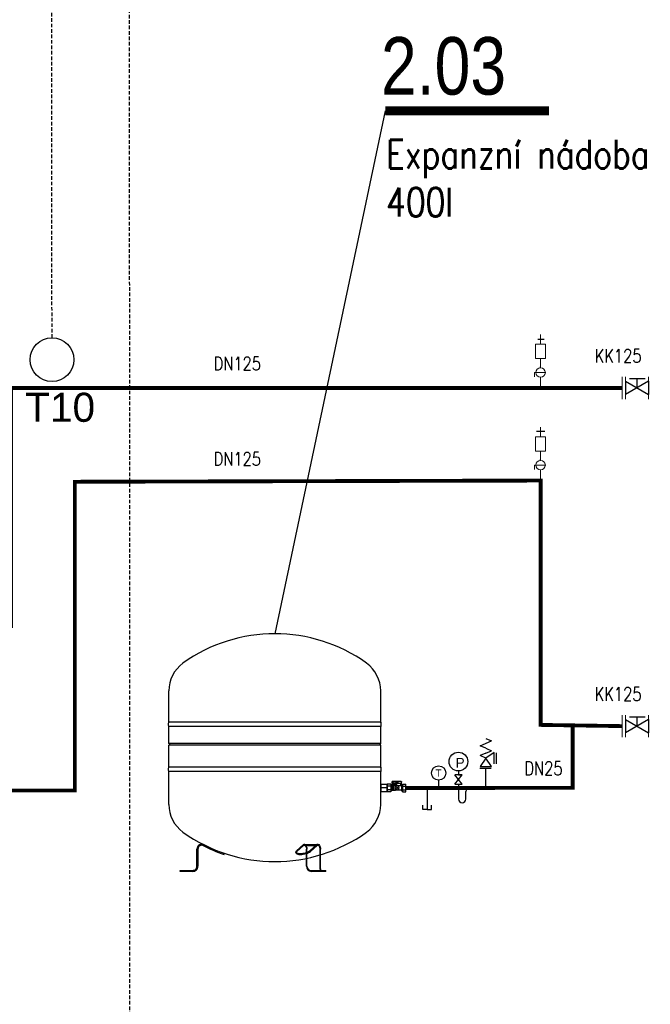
# Model space of a CAD drawing. Header units: millimetres. Extents: x 16 to 2801, y 7797 to 8217.
# Tile 14 of 18: x 2464 to 2508, y 7976 to 8043. Entities that reach past the tile are written whole.
import ezdxf
from ezdxf.enums import TextEntityAlignment as Align

# ---------------------------------------------------------------- set-up
doc = ezdxf.new("R2010")
doc.units = ezdxf.units.MM
doc.linetypes.add('DASHED', pattern=[19.05, 12.7, -6.35])
doc.linetypes.add('ČÁRKOVANÁ2', pattern=[0.375, 0.25, -0.125])
for name, color, linetype in [('ARMATURY', 7, 'Continuous'), ('G armatury', 7, 'Continuous'), ('G_armatury', 7, 'Continuous'), ('NWT_UT_POZICE', 32, 'Continuous'), ('NWT_UT_PRIV', 1, 'Continuous'), ('NWT_UT_TEXT', 90, 'Continuous'), ('NWT_UT_ZARIZENI', 4, 'Continuous'), ('NWT_UT_ZARIZENÍ', 4, 'Continuous'), ('NWT_UT_ZPÁT', 150, 'DASHED'), ('Přístroje MaR', 1, 'Continuous'), ('UT_TEXT', 90, 'Continuous')]:
    doc.layers.add(name, color=color, linetype=linetype)
doc.layers.add('G-TECHOLOGIE', color=6, linetype='Continuous', lineweight=20)
doc.layers.add('NEKO_armatury', color=7, linetype='Continuous', lineweight=25)
doc.styles.add('ARIAL', font='arial.ttf', dxfattribs={"width": 0.8})
doc.styles.add('ROMANS', font='romans.shx', dxfattribs={"width": 0.8})
doc.styles.get("Standard").update_dxf_attribs({"font": 'arial.ttf'})

# ---------------------------------------------------------------- blocks, each defined once
blk = doc.blocks.new('MKoprava')
at = {"layer": 'NWT_UT_ZARIZENI', "color": 2, "extrusion": (0, 1, 0)}
for p, q in [((259778.8, 68565), (259778.8, 68599.7)), ((259793.7, 68599.7), (259778.8, 68599.7)), ((259793.7, 68591), (259778.8, 68591)), ((259793.7, 68599.7), (259793.7, 68565)), ((259794, 68597.1), (259795.9, 68597.1)), ((259796.3, 68568), (259796.3, 68596.7)), ((259796.3, 68592.1), (259819, 68592.1)), ((259797.7, 68595.2), (259797.7, 68609.7)), ((259800.7, 68595.2), (259797.7, 68595.2)), ((259800.2, 68612.2), (259840.7, 68612.2)), ((259800.7, 68595.2), (259800.7, 68600.2)), ((259802.7, 68602.2), (259840.7, 68602.2)), ((259813.7, 68610.1), (259821.7, 68610.1)), ((259813.7, 68606.1), (259813.7, 68610.1)), ((259813.7, 68606.1), (259821.7, 68606.1)), ((259816.9, 68606.1), (259816.9, 68610.1)), ((259818.4, 68606.1), (259818.4, 68610.1)), ((259819.4, 68592.4), (259819.7, 68592.8)), ((259820.1, 68593.1), (259823.6, 68593.1)), ((259821.4, 68602.2), (259821.4, 68597.2)), ((259821.4, 68597.2), (259824.7, 68597.2)), ((259821.7, 68606.1), (259821.7, 68610.1)), ((259821.7, 68602.2), (259821.7, 68597.2)), ((259823.6, 68595.5), (259838.9, 68595.5)), ((259823.6, 68595.5), (259823.6, 68593.1)), ((259824.7, 68611.2), (259837.7, 68611.2)), ((259824.7, 68611.2), (259824.7, 68602.2)), ((259824.7, 68602.2), (259824.7, 68595.5)), ((259824.7, 68597.2), (259828.7, 68597.2)), ((259828.3, 68597.2), (259828.3, 68602.2)), ((259828.7, 68602.2), (259828.7, 68597.2)), ((259833.1, 68601.3), (259829.1, 68601.3)), ((259829.1, 68601.3), (259829.1, 68596)), ((259829.1, 68596), (259833.1, 68596)), ((259833.1, 68596), (259833.1, 68601.3)), ((259833.5, 68602.2), (259833.5, 68597.2)), ((259833.5, 68597.2), (259837.7, 68597.2)), ((259837.7, 68611.2), (259837.7, 68602.2)), ((259837.7, 68602.2), (259837.7, 68595.5)), ((259837.7, 68597.2), (259840.7, 68597.2)), ((259838.3, 68602.2), (259838.3, 68597.2)), ((259838.9, 68595.5), (259838.9, 68594.4)), ((259838.9, 68594.4), (259845.2, 68594.4)), ((259840.7, 68602.2), (259840.7, 68612.2)), ((259840.7, 68602.2), (259840.7, 68597.2)), ((259847.2, 68600.3), (259847.2, 68564.5)), ((259847.2, 68600.3), (259864.7, 68600.3)), ((259847.2, 68591.3), (259864.7, 68591.3)), ((259864.7, 68600.3), (259864.7, 68564.5)), ((259793.7, 68573.7), (259778.8, 68573.7)), ((259793.7, 68565), (259778.8, 68565)), ((259794, 68567.6), (259795.9, 68567.6)), ((259796.3, 68572.6), (259819, 68572.6)), ((259819.4, 68572.4), (259819.7, 68571.9)), ((259820.1, 68571.7), (259824.9, 68571.7)), ((259825.5, 68571.6), (259827.5, 68571)), ((259828.1, 68570.9), (259836, 68570.9)), ((259836.3, 68570.7), (259836.5, 68570.5)), ((259836.9, 68570.4), (259845.2, 68570.4)), ((259847.2, 68573.4), (259864.7, 68573.4)), ((259847.2, 68564.5), (259864.7, 68564.5))]:
    blk.add_line(p, q, dxfattribs=at)
at = {"layer": 'NWT_UT_ZARIZENI', "color": 2}
for p, q in [((259794, 68597.1), (259794, 68567.6)), ((259795.9, 68567.6), (259795.9, 68597.1)), ((259819, 68592.1), (259819, 68590.7)), ((259820.1, 68593.1), (259820.1, 68590.4)), ((259824.9, 68586), (259824.9, 68592.2)), ((259828.1, 68570.9), (259828.1, 68591.5)), ((259836, 68570.9), (259836, 68592.2)), ((259836.9, 68570.4), (259836.9, 68593.2)), ((259845.2, 68594.4), (259845.2, 68570.4)), ((259819, 68574), (259819, 68572.6)), ((259820.1, 68574.4), (259820.1, 68571.7)), ((259824.9, 68571.7), (259824.9, 68578.7))]:
    blk.add_line(p, q, dxfattribs=at)
blk.add_circle((259817.2, 68582.4), 8.5, dxfattribs=at)
at = {"layer": 'NWT_UT_ZARIZENI', "color": 2, "extrusion": (0, 0, -1)}
blk.add_circle((-259817.2, 68582.4), 2.5, dxfattribs=at)
for centre, radius, start, end in [((-259794, 68597.5), 0.4, 270, 330), ((-259795.9, 68596.7), 0.4, 90, 180), ((-259802.7, 68600.2), 2, 0, 90), ((-259819, 68592.6), 0.5, 210, 270), ((-259820.1, 68592.6), 0.5, 30, 90), ((-259845.2, 68596.4), 2, 180, 270), ((-259794, 68567.2), 0.4, 30, 90), ((-259795.9, 68568), 0.4, 180, 270), ((-259819, 68572.1), 0.5, 90, 150), ((-259820.1, 68572.2), 0.5, 270, 330), ((-259824.9, 68569.7), 2, 90, 107.073), ((-259828.1, 68572.9), 2, 270, 287.073), ((-259836, 68570.4), 0.5, 90, 135), ((-259836.9, 68570.9), 0.5, 270, 315), ((-259845.2, 68568.4), 2, 90, 180)]:
    blk.add_arc(centre, radius, start, end, dxfattribs=at)
at = {"layer": 'NWT_UT_ZARIZENI', "color": 2}
for centre, radius, start, end in [((259800.2, 68609.7), 2.5, 90, 180), ((259843.4, 68620.7), 33.9, 234.358, 237.0714), ((259826, 68593.8), 2.03, 236.2651, 254.6002), ((259827.8, 68600.7), 9.06, 255.5476, 268.5401), ((259827.5, 68589.7), 1.96, 70.7883, 88.3356), ((259831.3, 68600.6), 9.67, 250.8239, 299.0131), ((259834.9, 68593.6), 1.77, 306.2437, 335.0985), ((259837.4, 68592.4), 0.951, 119.282, 149.4036), ((259824.4, 68616.9), 26.8, 297.7791, 302.6958)]:
    blk.add_arc(centre, radius, start, end, dxfattribs=at)
blk = doc.blocks.new('Vypouštěcí ventil')
at = {"layer": 'NEKO_armatury', "color": 0, "lineweight": -3}
for p, q in [((0, 0), (0, -5)), ((-1, -5), (-1, -4)), ((1, -5), (1, -4)), ((0, -5), (-1, -5)), ((0, -5), (1, -5))]:
    blk.add_line(p, q, dxfattribs=at)
blk = doc.blocks.new('TEPLOMĚR')
at = {"layer": 'NEKO_armatury', "color": 0, "lineweight": -3}
blk.add_line((0, 3.75), (0, 1.07), dxfattribs=at)
blk.add_circle((0, 6.25), 2.5, dxfattribs=at)
blk.add_text('T', height=2.5, dxfattribs=at).set_placement((0, 6.25), align=Align.MIDDLE_CENTER)
blk = doc.blocks.new('MANOMETR SMYČKA')
at = {"layer": 'NEKO_armatury', "lineweight": -3}
for p, q in [((-7.8, 4.55), (-10.4, 4.55)), ((-10.4, 1.3), (-7.8, 4.55)), ((-7.8, 1.3), (-10.4, 4.55)), ((-9.1, 5.85), (-9.1, 4.55)), ((-9.1, 4.55), (-7.8, 4.55)), ((-10.4, 1.3), (-7.8, 1.3)), ((-9.1, 1.3), (-9.1, -3.9)), ((-5.2, 0), (0, 0)), ((-6.5, -3.9), (-6.5, -1.3)), ((-7.8, -5.2), (-7.8, -5.2))]:
    blk.add_line(p, q, dxfattribs=at)
blk.add_circle((-9.1, 9.1), 3.25, dxfattribs=at)
for centre, start, end in [((-5.2, -1.3), 90, 180), ((-7.8, -3.9), 180, 270), ((-7.8, -3.9), 270, 0)]:
    blk.add_arc(centre, 1.3, start, end, dxfattribs=at)
at = {"color": 7}
blk.add_text('P', height=3.35, dxfattribs=at).set_placement((-10.06, 7.04))

msp = doc.modelspace()

# ---------------------------------------------------------------- linework, layer by layer
at = {"color": 251, "elevation": 61940.741}
for points in [[(2499.973, 8021.287), (2500.406, 8021.287)], [(2499.871, 8014.943), (2500.437, 8014.943)]]:
    msp.add_lwpolyline(points, dxfattribs=at)
at = {"layer": 'ARMATURY', "color": 251}
for p, q in [((2496.388, 7993.802, 61940.741), (2496.77, 7993.633, 61940.741)), ((2496.006, 7993.295, 61940.741), (2496.77, 7993.633, 61940.741)), ((2496.388, 7993.127, 61940.741), (2496.006, 7993.295, 61940.741)), ((2496.388, 7993.127, 61940.741), (2496.77, 7992.958, 61940.741)), ((2496.388, 7992.454, 61940.741), (2495.992, 7991.88, 61940.741)), ((2496.388, 7992.789, 61940.741), (2496.006, 7992.62, 61940.741)), ((2496.388, 7992.451, 61940.741), (2496.006, 7992.62, 61940.741)), ((2496.96, 7992.827, 61940.741), (2496.385, 7992.451, 61940.741)), ((2496.388, 7992.789, 61940.741), (2496.77, 7992.958, 61940.741)), ((2496.764, 7991.88, 61940.741), (2496.388, 7992.454, 61940.741)), ((2496.96, 7992.055, 61940.741), (2496.96, 7992.827, 61940.741)), ((2497.095, 7992.819, 61940.741), (2497.095, 7992.047, 61940.741)), ((2495.992, 7991.88, 61940.741), (2496.764, 7991.88, 61940.741)), ((2496.756, 7991.744, 61940.741), (2495.983, 7991.744, 61940.741)), ((2496.369, 7991.744, 61940.741), (2496.369, 7990.399, 61940.741))]:
    msp.add_line(p, q, dxfattribs=at)
at = {"layer": 'G armatury', "color": 251}
for p, q in [((2507.582, 8018.385, 61940.741), (2506, 8017.471, 61940.741)), ((2506, 8018.385, 61940.741), (2506, 8017.471, 61940.741)), ((2506, 8018.385, 61940.741), (2507.582, 8017.471, 61940.741)), ((2506.276, 8018.573, 61940.741), (2507.352, 8018.573, 61940.741)), ((2506.791, 8017.928, 61940.741), (2506.791, 8018.573, 61940.741)), ((2507.582, 8018.385, 61940.741), (2507.582, 8017.471, 61940.741)), ((2506.276, 7995.298, 61940.741), (2507.352, 7995.298, 61940.741)), ((2506.791, 7994.653, 61940.741), (2506.791, 7995.298, 61940.741)), ((2507.582, 7995.11, 61940.741), (2506, 7994.196, 61940.741)), ((2506, 7995.11, 61940.741), (2506, 7994.196, 61940.741)), ((2506, 7995.11, 61940.741), (2507.582, 7994.196, 61940.741)), ((2507.582, 7995.11, 61940.741), (2507.582, 7994.196, 61940.741))]:
    msp.add_line(p, q, dxfattribs=at)
at = {"layer": 'G-TECHOLOGIE', "color": 251}
for p, q in [((2505.758, 8017.167, 61940.741), (2505.758, 8018.689, 61940.741)), ((2505.758, 8017.167, 61940.741), (2505.758, 8018.689, 61940.741)), ((2506, 8017.167, 61940.741), (2506, 8018.689, 61940.741)), ((2507.582, 8017.167, 61940.741), (2507.582, 8018.689, 61940.741)), ((2507.582, 8017.167, 61940.741), (2507.582, 8018.689, 61940.741)), ((2507.582, 8017.167, 61940.741), (2507.582, 8018.689, 61940.741)), ((2505.758, 7993.892, 61940.741), (2505.758, 7995.414, 61940.741)), ((2505.758, 7993.892, 61940.741), (2505.758, 7995.414, 61940.741)), ((2506, 7993.892, 61940.741), (2506, 7995.414, 61940.741)), ((2507.582, 7993.892, 61940.741), (2507.582, 7995.414, 61940.741)), ((2507.582, 7993.892, 61940.741), (2507.582, 7995.414, 61940.741)), ((2507.582, 7993.892, 61940.741), (2507.582, 7995.414, 61940.741))]:
    msp.add_line(p, q, dxfattribs=at)
at = {"layer": 'G_armatury', "color": 251, "lineweight": 20, "ltscale": 1000}
for p, q in [((2500.154, 8020.945, 61940.741), (2500.154, 8021.609, 61940.741)), ((2500.154, 8020.945, 61940.741), (2500.154, 8021.609, 61940.741)), ((2499.808, 8019.95, 61940.741), (2499.808, 8020.945, 61940.741)), ((2499.808, 8020.945, 61940.741), (2500.5, 8020.945, 61940.741)), ((2499.808, 8019.95, 61940.741), (2499.808, 8020.945, 61940.741)), ((2499.808, 8020.945, 61940.741), (2500.5, 8020.945, 61940.741)), ((2500.502, 8020.945, 61940.741), (2500.502, 8019.95, 61940.741)), ((2500.502, 8020.945, 61940.741), (2500.502, 8019.95, 61940.741)), ((2499.808, 8019.95, 61940.741), (2500.5, 8019.95, 61940.741)), ((2499.808, 8019.95, 61940.741), (2500.5, 8019.95, 61940.741)), ((2500.154, 8019.316, 61940.741), (2500.154, 8019.95, 61940.741)), ((2500.154, 8019.316, 61940.741), (2500.154, 8019.95, 61940.741)), ((2500.481, 8018.989, 61940.741), (2499.744, 8018.989, 61940.741)), ((2499.744, 8018.699, 61940.741), (2499.744, 8018.989, 61940.741)), ((2500.481, 8018.989, 61940.741), (2499.744, 8018.989, 61940.741)), ((2499.744, 8018.699, 61940.741), (2499.744, 8018.989, 61940.741)), ((2500.154, 8017.928, 61940.741), (2500.154, 8018.663, 61940.741)), ((2500.154, 8014.572, 61940.741), (2500.154, 8015.237, 61940.741)), ((2500.154, 8014.572, 61940.741), (2500.154, 8015.237, 61940.741)), ((2499.808, 8013.577, 61940.741), (2499.808, 8014.572, 61940.741)), ((2499.808, 8014.572, 61940.741), (2500.5, 8014.572, 61940.741)), ((2499.808, 8013.577, 61940.741), (2499.808, 8014.572, 61940.741)), ((2499.808, 8014.572, 61940.741), (2500.5, 8014.572, 61940.741)), ((2500.502, 8014.572, 61940.741), (2500.502, 8013.577, 61940.741)), ((2500.502, 8014.572, 61940.741), (2500.502, 8013.577, 61940.741)), ((2499.808, 8013.577, 61940.741), (2500.5, 8013.577, 61940.741)), ((2499.808, 8013.577, 61940.741), (2500.5, 8013.577, 61940.741)), ((2500.154, 8012.943, 61940.741), (2500.154, 8013.577, 61940.741)), ((2500.154, 8012.943, 61940.741), (2500.154, 8013.577, 61940.741)), ((2500.481, 8012.617, 61940.741), (2499.744, 8012.617, 61940.741)), ((2499.744, 8012.326, 61940.741), (2499.744, 8012.617, 61940.741)), ((2500.481, 8012.617, 61940.741), (2499.744, 8012.617, 61940.741)), ((2499.744, 8012.326, 61940.741), (2499.744, 8012.617, 61940.741)), ((2500.154, 8011.555, 61940.741), (2500.154, 8012.29, 61940.741))]:
    msp.add_line(p, q, dxfattribs=at)
at = {"layer": 'G_armatury', "color": 251}
for p, q in [((2500.154, 8019.316, 61940.741), (2500.154, 8019.377, 61940.741)), ((2500.154, 8019.316, 61940.741), (2500.154, 8019.377, 61940.741)), ((2500.154, 8012.943, 61940.741), (2500.154, 8013.004, 61940.741)), ((2500.154, 8012.943, 61940.741), (2500.154, 8013.004, 61940.741))]:
    msp.add_line(p, q, dxfattribs=at)
at = {"layer": 'G_armatury', "color": 251, "lineweight": 20, "ltscale": 1000}
for centre in [(2500.154, 8018.989, 61940.741), (2500.154, 8018.989, 61940.741), (2500.154, 8012.617, 61940.741), (2500.154, 8012.617, 61940.741)]:
    msp.add_circle(centre, 0.327, dxfattribs=at)
at = {"layer": 'NWT_UT_PRIV', "color": 251, "const_width": 0.264, "elevation": 61940.741}
msp.add_lwpolyline([(2505.758, 8017.928), (2463.721, 8017.928), (2463.721, 8017.928), (2463.721, 8017.928), (2463.721, 8001.4)], dxfattribs=at)
at = {"layer": 'NWT_UT_TEXT', "color": 251, "const_width": 0.626, "elevation": 61940.741}
msp.add_lwpolyline([(2489.465, 8037.004), (2500.725, 8037.004)], dxfattribs=at)
at = {"layer": 'NWT_UT_TEXT', "color": 251, "elevation": 61940.741}
msp.add_lwpolyline([(2489.465, 8037.004), (2481.862, 8001.012)], dxfattribs=at)
at = {"layer": 'NWT_UT_ZARIZENÍ', "color": 251}
for p, q in [((2474.573, 7994.918, 61940.741), (2474.573, 7997.076, 61940.741)), ((2489.15, 7994.918, 61940.741), (2489.15, 7997.076, 61940.741)), ((2474.573, 7993.456, 61940.741), (2474.573, 7994.633, 61940.741)), ((2489.15, 7993.456, 61940.741), (2489.15, 7994.633, 61940.741)), ((2474.68, 7993.35, 61940.741), (2474.573, 7993.456, 61940.741)), ((2474.573, 7991.817, 61940.741), (2474.573, 7993.35, 61940.741)), ((2489.043, 7993.35, 61940.741), (2489.15, 7993.456, 61940.741)), ((2489.15, 7991.817, 61940.741), (2489.15, 7993.35, 61940.741)), ((2474.573, 7989.266, 61940.741), (2474.573, 7991.532, 61940.741)), ((2489.15, 7989.266, 61940.741), (2489.15, 7991.532, 61940.741)), ((2489.596, 7990.399, 61940.741), (2489.15, 7990.399, 61940.741)), ((2483.832, 7986.499, 61940.741), (2483.366, 7986.08, 61940.741)), ((2483.392, 7986.025, 61940.741), (2483.848, 7986.435, 61940.741)), ((2484.307, 7986.093, 61940.741), (2484.758, 7986.499, 61940.741)), ((2484.774, 7986.435, 61940.741), (2484.318, 7986.025, 61940.741)), ((2475.803, 7984.653, 61940.741), (2475.803, 7984.725, 61940.741)), ((2484.891, 7984.653, 61940.741), (2484.891, 7984.725, 61940.741))]:
    msp.add_line(p, q, dxfattribs=at)
at = {"layer": 'NWT_UT_ZARIZENÍ', "color": 251, "extrusion": (0, 1, 0)}
for p, q in [((2489.15, 7994.918, 61940.741), (2474.573, 7994.918, 61940.741)), ((2489.15, 7994.633, 61940.741), (2474.573, 7994.633, 61940.741)), ((2489.15, 7993.456, 61940.741), (2474.573, 7993.456, 61940.741)), ((2489.15, 7993.35, 61940.741), (2474.573, 7993.35, 61940.741)), ((2489.15, 7991.817, 61940.741), (2474.573, 7991.817, 61940.741)), ((2489.15, 7991.532, 61940.741), (2474.573, 7991.532, 61940.741)), ((2483.832, 7986.499, 61940.741), (2483.834, 7986.5, 61940.741)), ((2483.835, 7986.502, 61940.741), (2483.834, 7986.5, 61940.741)), ((2483.848, 7986.435, 61940.741), (2483.849, 7986.435, 61940.741)), ((2483.849, 7986.436, 61940.741), (2483.849, 7986.435, 61940.741)), ((2484.758, 7986.499, 61940.741), (2484.76, 7986.5, 61940.741)), ((2484.761, 7986.502, 61940.741), (2484.76, 7986.5, 61940.741)), ((2484.774, 7986.435, 61940.741), (2484.775, 7986.435, 61940.741)), ((2484.775, 7986.436, 61940.741), (2484.775, 7986.435, 61940.741)), ((2476.507, 7985.01, 61940.741), (2476.507, 7986.181, 61940.741)), ((2476.578, 7986.181, 61940.741), (2476.578, 7985.01, 61940.741)), ((2478.37, 7985.819, 61940.741), (2478.396, 7985.899, 61940.741)), ((2483.331, 7985.92, 61940.741), (2483.319, 7985.988, 61940.741)), ((2484.041, 7985.01, 61940.741), (2484.041, 7986.181, 61940.741)), ((2484.076, 7985.01, 61940.741), (2484.076, 7986.181, 61940.741)), ((2484.967, 7986.181, 61940.741), (2484.967, 7984.826, 61940.741)), ((2485.002, 7984.826, 61940.741), (2485.002, 7986.181, 61940.741)), ((2475.358, 7984.725, 61940.741), (2475.892, 7984.725, 61940.741)), ((2475.358, 7984.653, 61940.741), (2475.358, 7984.725, 61940.741)), ((2475.892, 7984.653, 61940.741), (2475.358, 7984.653, 61940.741)), ((2475.892, 7984.725, 61940.741), (2476.22, 7984.725, 61940.741)), ((2476.22, 7984.653, 61940.741), (2475.892, 7984.653, 61940.741)), ((2484.362, 7984.725, 61940.741), (2485.381, 7984.725, 61940.741)), ((2485.381, 7984.653, 61940.741), (2484.397, 7984.653, 61940.741)), ((2485.381, 7984.653, 61940.741), (2485.381, 7984.725, 61940.741))]:
    msp.add_line(p, q, dxfattribs=at)
at = {"layer": 'NWT_UT_ZARIZENÍ', "color": 251, "elevation": 61940.741}
msp.add_lwpolyline([(2489.15, 7990.159), (2489.596, 7990.159), (2489.596, 7990.639), (2489.15, 7990.639)], close=True, dxfattribs=at)
at = {"layer": 'NWT_UT_ZARIZENÍ', "color": 251}
for centre, radius, start, end in [((2481.862, 7990.162, 61940.741), 10.85, 54.39737, 125.60263), ((2476.926, 7997.079, 61940.741), 2.352, 125.93486, 180.07426), ((2486.798, 7997.079, 61940.741), 2.352, 359.92547, 54.06523), ((2474.727, 7994.775, 61940.741), 0.196, 149.38655, 210.61345), ((2488.996, 7994.775, 61940.741), 0.196, 329.38655, 30.61345), ((2474.727, 7991.674, 61940.741), 0.196, 149.38655, 210.61345), ((2488.996, 7991.674, 61940.741), 0.196, 329.38655, 30.61345), ((2476.926, 7989.263, 61940.741), 2.352, 179.92547, 234.06523), ((2486.798, 7989.263, 61940.741), 2.352, 305.93486, 0.07426), ((2481.862, 7996.181, 61940.741), 10.85, 234.39737, 305.60263), ((2476.854, 7986.181, 61940.741), 0.348, 82.12653, 180), ((2476.854, 7986.181, 61940.741), 0.276, 83.63509, 180), ((2481.866, 7996.02, 61940.741), 10.784, 242.48892, 251.08085), ((2484.366, 7990.394, 61940.741), 3.964, 263.40021, 276.52195), ((2484.368, 7990.428, 61940.741), 3.926, 263.33992, 276.73506), ((2483.581, 7986.269, 61940.741), 0.384, 227.03173, 272.32216), ((2483.59, 7987.226, 61940.741), 1.341, 270.28121, 302.30053), ((2483.587, 7987.252, 61940.741), 1.435, 270.83935, 288.43395), ((2483.732, 7986.886, 61940.741), 1.042, 287.20582, 304.21006), ((2476.221, 7985.011, 61940.741), 0.286, 269.83911, 359.84973), ((2476.221, 7985.011, 61940.741), 0.357, 269.83982, 359.85318), ((2484.397, 7985.01, 61940.741), 0.356, 180, 270), ((2484.362, 7985.01, 61940.741), 0.285, 180, 270), ((2485.252, 7984.826, 61940.741), 0.285, 180, 217.21825), ((2485.252, 7984.826, 61940.741), 0.249, 180, 203.94381)]:
    msp.add_arc(centre, radius, start, end, dxfattribs=at)
for centre, start_param, end_param in [((2474.484, 7994.921, 61940.741), 2.555728, 3.106561), ((2474.484, 7994.63, 61940.741), -3.106561, -2.555728), ((2489.24, 7994.921, 61940.741), 0.035032, 0.585864), ((2489.24, 7994.63, 61940.741), -0.585864, -0.035032), ((2474.484, 7991.82, 61940.741), 2.555728, 3.106561), ((2489.24, 7991.82, 61940.741), 0.035032, 0.585864), ((2474.484, 7991.529, 61940.741), -3.106561, -2.555728), ((2489.24, 7991.529, 61940.741), -0.585864, -0.035032)]:
    msp.add_ellipse(centre, major_axis=(-0.0897, 0), ratio=0.91955, start_param=start_param, end_param=end_param, dxfattribs=at)
at = {"layer": 'NWT_UT_ZARIZENÍ', "color": 251, "extrusion": (0, 0, -1)}
for centre, major_axis, start_param, end_param in [((2483.903, 7986.181, 61940.741), (0, 0.348), 5.886725, 7.853982), ((2483.903, 7986.181, 61940.741), (0, 0.276), 5.886725, 7.853982), ((2484.829, 7986.181, 61940.741), (0, 0.348), 5.886725, 6.224484), ((2484.829, 7986.181, 61940.741), (0, 0.276), 5.886725, 7.853982), ((2484.829, 7986.181, 61940.741), (0, 0.348), 6.224484, 7.853982)]:
    msp.add_ellipse(centre, major_axis=major_axis, ratio=0.5, start_param=start_param, end_param=end_param, dxfattribs=at)
at = {"layer": 'NWT_UT_ZARIZENÍ', "color": 251}
for points, knots in [([(2483.319, 7985.988, 61940.741), (2483.317, 7986.002, 61940.741), (2483.32, 7986.017, 61940.741), (2483.337, 7986.051, 61940.741), (2483.353, 7986.07, 61940.741), (2483.378, 7986.09, 61940.741), (2483.379, 7986.091, 61940.741), (2483.381, 7986.093, 61940.741)], [-5.5498174, -5.5498174, -5.5498174, -5.5498174, -5.189472, -5.189472, -4.7582301, -4.7582301, -4.7268001, -4.7268001, -4.7268001, -4.7268001]), ([(2483.392, 7986.025, 61940.741), (2483.372, 7986.008, 61940.741), (2483.356, 7985.992, 61940.741), (2483.332, 7985.955, 61940.741), (2483.327, 7985.934, 61940.741), (2483.337, 7985.892, 61940.741), (2483.357, 7985.872, 61940.741), (2483.421, 7985.84, 61940.741), (2483.465, 7985.828, 61940.741), (2483.546, 7985.819, 61940.741), (2483.576, 7985.817, 61940.741), (2483.608, 7985.817, 61940.741)], [-4.731877, -4.731877, -4.731877, -4.731877, -4.356995, -4.356995, -3.868015, -3.868015, -3.271868, -3.271868, -2.677236, -2.677236, -2.365802, -2.365802, -2.365802, -2.365802])]:
    msp.add_open_spline(points, degree=3, knots=knots, dxfattribs=at)
at = {"layer": 'NWT_UT_ZPÁT', "color": 251, "ltscale": 0.25, "elevation": 61940.741}
for points in [[(2505.758, 7994.653, 0.264, 0.264, 0), (2500.154, 7994.737, 0.264, 0.264, 0), (2500.154, 8011.555, 0.264, 0.264, 0), (2468.104, 8011.471, 0.264, 0.264, 0), (2468.104, 7990.217, 0.264, 0.264, 0), (2456.299, 7990.217, 0.264, 0.264, 0), (2456.299, 7990.217, 0.264, 0.264, 0), (2456.299, 8007.534, 0.264, 0.264, 0), (2452.11, 8007.534, 0, 0, 0)], [(2490.871, 7990.399, 0.264, 0.264, 0), (2502.36, 7990.401, 0.264, 0.264, 0), (2502.36, 7994.655, 0, 0, 0)]]:
    msp.add_lwpolyline(points, format="xyseb", dxfattribs=at)
at = {"layer": 'Přístroje MaR', "linetype": 'ČÁRKOVANÁ2'}
for p, q in [((2466.535, 8021.374, 61940.741), (2466.443, 8182.397, 62252.001)), ((2471.924, 7923.364, 61940.741), (2471.807, 8182.397, 62252.001))]:
    msp.add_line(p, q, dxfattribs=at)
at = {"layer": 'Přístroje MaR'}
msp.add_circle((2466.535, 8019.874, 61940.741), 1.5, dxfattribs=at)

# ---------------------------------------------------------------- block references
at = {"color": 251, "xscale": -0.01485, "yscale": 0.01485, "zscale": 0.01485}
msp.add_blockref('MKoprava', (6348.586, 6971.951, 61940.741), dxfattribs=at)
at = {"layer": 'NEKO_armatury', "color": 251}
for name, p, xscale, yscale, zscale in [('MANOMETR SMYČKA', (2496.301, 7990.409, 61940.741), 0.198, 0.198, 0.198), ('TEPLOMĚR', (2493.138, 7990.187, 61940.741), 0.198, 0.198, 0.198), ('Vypouštěcí ventil', (2492.351, 7990.399, 61940.741), 0.297, 0.297, 0.297)]:
    msp.add_blockref(name, p, dxfattribs=dict(at, xscale=xscale, yscale=yscale, zscale=zscale))

# ---------------------------------------------------------------- texts
at = {"layer": 'NWT_UT_POZICE', "color": 251, "style": 'ARIAL', "width": 0.8}
msp.add_text('2.03', height=3.96, rotation=359.9994, dxfattribs=at).set_placement((2489.169, 8038.115, 61940.741))
at = {"layer": 'NWT_UT_TEXT', "color": 251, "insert": (2489.529, 8035.009, 61940.741), "char_height": 1.98, "attachment_point": 1, "style": 'ROMANS'}
msp.add_mtext_dynamic_manual_height_columns('Expanzní nádoba\\P400l', width=2225.33593, gutter_width=12.5, heights=[0], dxfattribs=at).dxf.set("width", 22.25336)
at = {"layer": 'Přístroje MaR'}
msp.add_text('T10', height=2, dxfattribs=at).set_placement((2464.685, 8015.597, 61940.741))
at = {"layer": 'UT_TEXT', "color": 251, "char_height": 0.924, "attachment_point": 1, "style": 'ROMANS'}
for s, insert in [('\\pxql;KK125', (2503.867, 8020.598, 61940.741)), ('\\pxql;DN125', (2477.649, 8020.071, 61940.741)), ('\\pxql;DN125', (2477.649, 8013.505, 61940.741)), ('\\pxql;KK125', (2503.867, 7997.324, 61940.741)), ('\\pxql;DN25', (2499.036, 7992.207, 61940.741))]:
    msp.add_mtext_dynamic_manual_height_columns(s, width=237.65009, gutter_width=12.5, heights=[0], dxfattribs=dict(at, insert=insert)).dxf.set("width", 2.3765)

doc.saveas('drawing.dxf')
